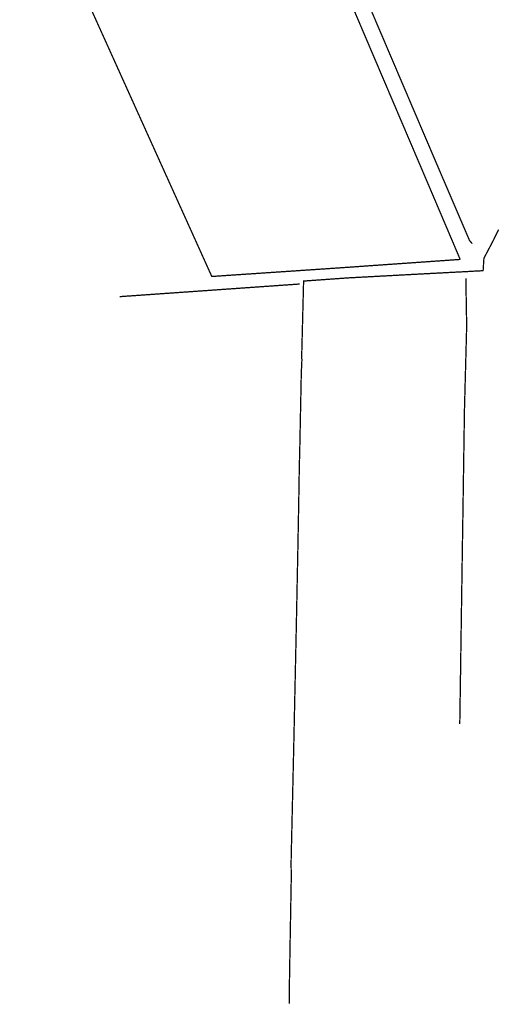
# Model space of a CAD drawing. Header units: metres. Extents: x 149734 to 159069, y 372625 to 380601.
# Tile 4 of 30: x 156782 to 157148, y 375478 to 376232. Entities that reach past the tile are written whole.
import ezdxf

# ---------------------------------------------------------------- set-up
doc = ezdxf.new("R2010")
doc.units = ezdxf.units.M
doc.header["$MEASUREMENT"] = 0
doc.layers.add('waterlopen', color=7, linetype='Continuous', true_color=0x5291a5)

msp = doc.modelspace()

# ---------------------------------------------------------------- linework, layer by layer
at = {"layer": 'waterlopen', "const_width": 1}
for points in [[(157119.86, 376048.28), (157113.16, 376064.06), (157090.05, 376118.33), (156952.43, 376440.86), (156892.71, 376578.76), (156885.93, 376594.46), (156884.88, 376596.86), (156849.31, 376678.98), (156813.76, 376761.05)], [(157129.13, 376060.31), (157128.25, 376061.36), (157126.97, 376062.85), (157124.67, 376068.26), (157105.27, 376113.44), (157070.88, 376193.96), (156946.06, 376486.16), (156888.49, 376621.11), (156850.93, 376709.21), (156850.53, 376710.14), (156850.27, 376710.74), (156826.13, 376767.15)], [(157119.86, 376048.28), (157058.32, 376043.98), (157058.27, 376043.98), (157035.38, 376042.36), (157012.63, 376040.81), (156929.61, 376035.23), (156852.7, 376205.4), (156811.42, 376296.77), (156782.95, 376359.79)], [(156988.96, 375478.71), (156988.98, 375488.88), (156988.98, 375488.89), (156989.51, 375520.88), (156990.48, 375574.94), (156990.48, 375574.94), (156990.44, 375579.99), (156990.39, 375582.8), (156990.35, 375584), (156990.34, 375585.59), (156990.44, 375591.12), (156992.34, 375673.82), (156992.34, 375673.89), (156994.37, 375768.43), (156994.37, 375768.49), (156995.52, 375826.12), (156995.56, 375826.98), (156995.59, 375829.58), (156995.64, 375832.14), (156996.18, 375861.63), (156996.31, 375869.14), (156996.62, 375888.28), (156996.76, 375894.17), (156996.93, 375900.07), (156998.17, 375961.65), (156998.24, 375963.34), (156998.42, 375966.68), (156998.64, 375971.72), (156998.43, 375972.71), (156998.43, 375972.79), (156999.88, 376029.68), (156999.93, 376031.71), (157014.66, 376032.77), (157033.83, 376034.14), (157033.91, 376034.14), (157079.88, 376036.61), (157115.61, 376038.5), (157116.71, 376038.55), (157117.98, 376038.6), (157119.24, 376038.69), (157123.92, 376038.91), (157129.83, 376039.26), (157134.83, 376039.52), (157135.72, 376039.57), (157137.44, 376039.79), (157138.05, 376049.16), (157145.3, 376062.96), (157145.32, 376063.01), (157149.28, 376071.14)], [(156996.93, 376029.46), (156858.94, 376019.78)], [(157120.19, 375734.5), (157119.55, 375692.74), (157121.62, 375832.2), (157121.81, 375843.98), (157122.18, 375868.33), (157122.84, 375912.91), (157123.15, 375933.44), (157124.84, 375997.23), (157124.72, 376004.07), (157124.22, 376033.83)]]:
    msp.add_lwpolyline(points, dxfattribs=at)

doc.saveas('drawing.dxf')
